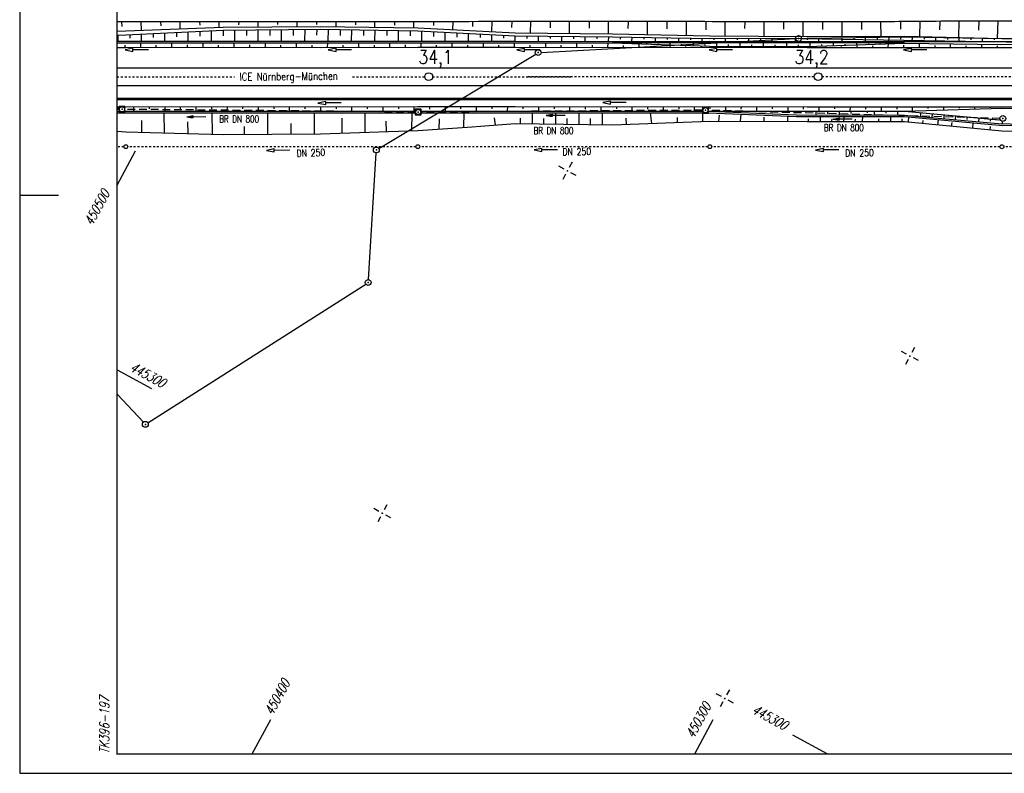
# Model space of a CAD drawing. Extents: x 0 to 1135, y 0 to 420.
# Tile 1 of 55: x 0 to 253, y 0 to 194. Entities that reach past the tile are written whole.
import ezdxf
from ezdxf.enums import TextEntityAlignment as Align

# ---------------------------------------------------------------- set-up
doc = ezdxf.new("R2010")
doc.units = 0
doc.header["$LTSCALE"] = 2
doc.header["$MEASUREMENT"] = 0
for name, pattern in [('ACAD_ISO03W100', [0.5, 0.25, -0.25]), ('ACAD_ISO10W100W', [0.5, 0.25, -0.25]), ('AUSGEZOGEN', [0]), ('GESTRICH-X2', [1.5, 1, -0.5])]:
    doc.linetypes.add(name, pattern=pattern)
doc.layers.get('0').update_dxf_attribs({"color": 8, "linetype": 'AUSGEZOGEN'})
for name, color, linetype in [('Bahnachse', 7, 'CONTINUOUS'), ('BOESCHG', 8, 'AUSGEZOGEN'), ('Boeschung', 15, 'CONTINUOUS'), ('Boeschungen', 15, 'CONTINUOUS'), ('Dränagesystem', 15, 'CONTINUOUS'), ('Gleisachse', 7, 'CONTINUOUS'), ('GRABEN', 8, 'AUSGEZOGEN'), ('GRENZL-BAB', 7, 'AUSGEZOGEN'), ('GRENZP-BAB', 7, 'AUSGEZOGEN'), ('Kabelanlagen', 15, 'CONTINUOUS'), ('KANAL', 200, 'GESTRICH-X2'), ('NETZ', 250, 'AUSGEZOGEN'), ('PFEIL', 200, 'CONTINUOUS'), ('RAHMEN', 250, 'AUSGEZOGEN'), ('SCHRIFT', 8, 'AUSGEZOGEN'), ('SCHSYMBOL', 200, 'AUSGEZOGEN'), ('TEXTO', 200, 'CONTINUOUS')]:
    doc.layers.add(name, color=color, linetype=linetype)
doc.styles.add('ROMANS', font='romans.shx', dxfattribs={"width": 0.8})

# ---------------------------------------------------------------- blocks, each defined once
blk = doc.blocks.new('IKR')
at = {"color": 0}
for p, q in [((-2.5, 0), (-1, 0)), ((0, 1), (0, 2.5)), ((1, 0), (2.5, 0)), ((0, -2.5), (0, -1))]:
    blk.add_line(p, q, dxfattribs=at)
blk.add_circle((0, 0), 0.05, dxfattribs=at)
blk.add_point((0, 0), dxfattribs=at)
blk = doc.blocks.new('GST')
at = {"color": 0}
blk.add_circle((0, 0), 0.75, dxfattribs=at)
blk.add_point((0, 0), dxfattribs=at)
blk = doc.blocks.new('20')
blk.add_lwpolyline([(-0.75, -0.75), (0.75, -0.75), (0.75, 0.75), (-0.75, 0.75)], close=True)
blk.add_circle((0, 0), 0.676)
blk.add_point((0, 0))
blk = doc.blocks.new('10')
blk.add_blockref('GST', (0, 0))
blk = doc.blocks.new('PFEIL2')
at = {"color": 0}
for p, q in [((0.88, 0), (-2.4, -0.01)), ((0.88, -0.27), (0.88, 0.28)), ((0.88, 0.28), (2.43, 0.01)), ((0.91, 0.27), (0.88, 0.26)), ((0.97, 0.26), (0.88, 0.25)), ((1.02, 0.25), (0.88, 0.23)), ((1.07, 0.24), (0.88, 0.21)), ((1.13, 0.23), (0.88, 0.19)), ((1.18, 0.22), (0.88, 0.17)), ((1.24, 0.21), (0.88, 0.15)), ((1.29, 0.21), (0.88, 0.14)), ((1.34, 0.2), (0.88, 0.12)), ((1.4, 0.19), (0.88, 0.1)), ((1.45, 0.18), (0.88, 0.08)), ((1.51, 0.17), (0.88, 0.06)), ((1.56, 0.16), (0.88, 0.04)), ((1.61, 0.15), (0.88, 0.02)), ((1.67, 0.14), (0.88, 0.01)), ((1.72, 0.13), (0.88, -0.01)), ((1.78, 0.12), (0.88, -0.03)), ((1.83, 0.11), (0.88, -0.05)), ((1.88, 0.1), (0.88, -0.07)), ((1.94, 0.09), (0.88, -0.09)), ((2.05, 0.08), (0.88, -0.12)), ((1.99, 0.08), (0.88, -0.11)), ((2.1, 0.07), (0.88, -0.14)), ((2.15, 0.06), (0.88, -0.16)), ((2.21, 0.05), (0.88, -0.18)), ((2.26, 0.04), (0.88, -0.2)), ((2.32, 0.03), (0.88, -0.22)), ((2.37, 0.02), (0.88, -0.23)), ((2.42, 0.01), (0.88, -0.25)), ((2.43, 0.01), (0.88, -0.27))]:
    blk.add_line(p, q, dxfattribs=at)

msp = doc.modelspace()

# ---------------------------------------------------------------- linework, layer by layer
at = {"layer": 'Bahnachse', "linetype": 'ACAD_ISO10W100W'}
for p, q in [((25, 178.97), (55.13, 178.98)), ((85.48, 178.98), (104.06, 178.98)), ((106.06, 178.98), (141.67, 178.97)), ((130.49, 179), (204.06, 179.01)), ((206.06, 179.01), (304.06, 178.98))]:
    msp.add_line(p, q, dxfattribs=at)
at = {"layer": 'Bahnachse', "linetype": 'Continuous'}
for centre in [(105.06, 178.99), (205.06, 179)]:
    msp.add_circle(centre, 1, dxfattribs=at)
at = {"layer": 'BOESCHG'}
msp.add_lwpolyline([(383.28, 193.13), (312.84, 192.98, -0.003512), (283.39, 193.12, 0.003344), (252.46, 193.28, 0.001917), (231.43, 193.16, -0.002237), (213.39, 193.08, -0.000633), (179.84, 193.11, 0.00068), (148.63, 193.14, 0.000097), (110.73, 193.11, -0.000196), (92, 193.11, -0.000051), (56.72, 193.11, 0.000045), (25, 193.11, 0.000035)], format="xyb", dxfattribs=at)
at = {"layer": 'Boeschung', "linetype": 'Continuous'}
for p, q in [((202.25, 170.1), (227.25, 170.08)), ((227.25, 170.08), (251.52, 167.92)), ((227.25, 170.08), (251.85, 167.89)), ((234.39, 169.47), (234.3, 168.48)), ((227.13, 168.71), (252.49, 166.46)), ((227.16, 169.11), (252.31, 166.88)), ((235.79, 166.65), (236, 167.93)), ((237.39, 169.19), (237.33, 168.34)), ((239.33, 166.31), (239.48, 167.2)), ((240.39, 168.91), (240.28, 167.95)), ((243.33, 168.64), (243.28, 167.99)), ((244.78, 165.78), (244.92, 167.13)), ((246.33, 168.36), (246.25, 167.42)), ((249.33, 168.08), (249.28, 167.58)), ((252.27, 166.91), (277.26, 166.18)), ((252.32, 167.36), (252.32, 166.9)), ((249.26, 165.35), (249.3, 166.19)), ((252.25, 165.06), (277.25, 164.38)), ((252.26, 166.51), (277.25, 165.78))]:
    msp.add_line(p, q, dxfattribs=at)
at = {"layer": 'Boeschungen', "linetype": 'Continuous'}
for p, q in [((26.19, 193.11), (26.23, 191.88)), ((31.28, 190.94), (31.19, 193.11)), ((36.19, 193.11), (36.24, 192.04)), ((41.23, 191.3), (41.19, 193.11)), ((46.19, 193.11), (46.24, 192.2)), ((51.23, 191.66), (51.19, 193.11)), ((56.25, 193.11), (56.24, 192.31)), ((61.23, 191.77), (61.25, 193.11)), ((66.25, 193.11), (66.24, 192.37)), ((71.24, 191.83), (71.25, 193.11)), ((76.25, 193.11), (76.24, 192.38)), ((81.24, 191.84), (81.25, 193.11)), ((86.25, 193.11), (86.24, 192.34)), ((91.23, 191.65), (91.25, 193.11)), ((96.25, 193.11), (96.24, 192.25)), ((101.23, 191.51), (101.25, 193.11)), ((106.3, 193.11), (106.29, 192.11)), ((111.23, 191.07), (111.3, 193.11)), ((116.3, 193.12), (116.29, 191.87)), ((121.23, 190.58), (121.36, 193.12)), ((126.36, 193.13), (126.29, 191.64)), ((131.22, 190.24), (131.25, 193.13)), ((136.25, 193.13), (136.24, 191.55)), ((141.22, 190.1), (141.25, 193.14)), ((146.25, 193.14), (146.24, 191.46)), ((151.22, 189.96), (151.25, 193.14)), ((156.25, 193.14), (156.23, 191.37)), ((161.22, 189.77), (161.25, 193.14)), ((166.25, 193.13), (166.23, 191.28)), ((171.22, 189.58), (171.25, 193.13)), ((176.25, 193.12), (176.23, 190.99)), ((181.22, 189.45), (181.2, 193.11)), ((186.2, 193.1), (186.19, 191.33)), ((191.22, 189.35), (191.2, 193.09)), ((196.2, 193.08), (196.18, 191.16)), ((201.22, 189.31), (201.2, 193.08)), ((206.2, 193.08), (206.18, 191.12)), ((211.22, 189.37), (211.2, 193.08)), ((216.2, 193.08), (216.19, 191.13)), ((221.22, 189.38), (221.2, 193.09)), ((226.2, 193.12), (226.19, 191.19)), ((231.22, 189.34), (231.31, 193.16)), ((236.31, 193.2), (236.24, 191.05)), ((241.22, 189.11), (241.31, 193.24)), ((246.31, 193.26), (246.23, 190.96)), ((251.17, 188.87), (251.31, 193.27)), ((25, 190.71), (27.27, 190.77)), ((25, 189.64), (27.26, 189.72)), ((27.26, 189.72), (52.28, 190.9)), ((27.27, 190.77), (52.28, 191.7)), ((28.27, 189.76), (28.26, 188.91)), ((31.25, 188.09), (31.27, 189.89)), ((34.27, 190.01), (34.26, 189.06)), ((37.25, 188.08), (37.27, 190.18)), ((40.27, 190.31), (40.26, 189.21)), ((43.25, 188.08), (43.27, 190.48)), ((46.27, 190.6), (46.26, 189.35)), ((49.25, 188.08), (49.27, 190.73)), ((52.28, 190.9), (52.26, 189.5)), ((52.28, 191.7), (77.29, 191.87)), ((52.28, 190.9), (77.28, 191.17)), ((55.25, 188.07), (55.28, 190.92)), ((58.28, 190.94), (58.26, 189.54)), ((61.25, 188.12), (61.28, 191.02)), ((64.28, 191.04), (64.26, 189.54)), ((67.25, 188.11), (67.28, 191.06)), ((70.28, 191.09), (70.27, 189.59)), ((73.25, 188.11), (73.28, 191.16)), ((76.28, 191.18), (76.27, 189.63)), ((77.28, 191.17), (102.28, 190.8)), ((77.29, 191.87), (102.28, 191.5)), ((79.25, 188.11), (79.28, 191.16)), ((82.28, 191.13), (82.27, 189.58)), ((85.25, 188.1), (85.28, 191.05)), ((88.28, 191.03), (88.27, 189.58)), ((91.25, 188.1), (91.28, 191)), ((94.28, 190.92), (94.27, 189.52)), ((97.25, 188.1), (97.28, 190.9)), ((100.28, 190.82), (100.27, 189.47)), ((102.28, 191.5), (127.27, 190.28)), ((102.28, 190.8), (127.27, 189.48)), ((103.25, 188.09), (103.28, 190.74)), ((106.28, 190.61), (106.26, 189.31)), ((109.25, 188.09), (109.27, 190.44)), ((112.27, 190.26), (112.26, 189.16)), ((115.25, 188.08), (115.27, 190.13)), ((118.27, 189.96), (118.26, 189.01)), ((121.25, 188.08), (121.27, 189.78)), ((127.27, 190.28), (152.27, 189.95)), ((152.27, 189.95), (177.27, 189.48)), ((25, 188.12), (27.25, 188.12)), ((25, 187.68), (27.25, 187.72)), ((25.25, 188.09), (25.26, 189.64)), ((27.25, 188.12), (52.25, 188.1)), ((27.25, 187.72), (52.25, 187.7)), ((31.09, 186.54), (31.1, 187.69)), ((39.09, 186.57), (39.1, 187.72)), ((47.09, 186.54), (47.1, 187.69)), ((52.25, 188.1), (77.25, 188.07)), ((52.25, 187.7), (77.25, 187.67)), ((55.09, 186.52), (55.1, 187.67)), ((59.09, 186.54), (59.09, 187.14)), ((63.09, 186.55), (63.1, 187.7)), ((71.09, 186.53), (71.1, 187.68)), ((77.25, 188.07), (102.25, 188.1)), ((77.25, 187.67), (102.25, 187.7)), ((79.09, 186.51), (79.1, 187.71)), ((87.09, 186.54), (87.1, 187.69)), ((95.09, 186.51), (95.1, 187.66)), ((102.25, 188.1), (127.25, 188.08)), ((102.25, 187.7), (127.25, 187.68)), ((103.09, 186.54), (103.1, 187.69)), ((111.09, 186.52), (111.1, 187.67)), ((119.09, 186.5), (119.1, 187.7)), ((124.27, 189.6), (124.26, 188.85)), ((127.09, 186.53), (127.1, 187.68)), ((127.25, 188.08), (127.27, 189.48)), ((127.25, 188.08), (152.25, 188.05)), ((127.25, 187.68), (152.25, 187.65)), ((127.27, 189.48), (152.27, 189.25)), ((130.27, 189.45), (130.26, 188.75)), ((133.25, 188.07), (133.27, 189.42)), ((135.09, 186.51), (135.1, 187.66)), ((136.27, 189.4), (136.26, 188.75)), ((139.25, 188.07), (139.27, 189.37)), ((142.27, 189.34), (142.26, 188.69)), ((143.09, 186.53), (143.1, 187.68)), ((145.25, 188.07), (145.27, 189.32)), ((148.27, 189.29), (148.26, 188.69)), ((151.09, 186.51), (151.1, 187.66)), ((151.25, 188.06), (151.27, 189.26)), ((152.25, 188.05), (177.26, 188.08)), ((161.05, 187.67), (152.25, 187.65)), ((152.25, 187.65), (177.24, 186.78)), ((152.27, 189.25), (177.26, 188.83)), ((154.27, 189.18), (154.26, 188.63)), ((155.05, 187.58), (155.05, 187.68)), ((157.26, 188.06), (157.27, 189.16)), ((158.05, 187.45), (158.05, 187.55)), ((159.09, 186.49), (159.1, 187.44)), ((160.26, 189.08), (160.26, 188.58)), ((185.05, 187.66), (161.05, 187.67)), ((161.05, 187.37), (161.05, 187.67)), ((163.26, 188.05), (163.26, 189.05)), ((164.05, 187.25), (164.05, 187.45)), ((166.26, 189.03), (166.26, 188.53)), ((167.05, 187.12), (167.05, 187.67)), ((169.26, 188.05), (169.26, 188.95)), ((170.05, 187.04), (170.05, 187.34)), ((172.26, 188.92), (172.26, 188.47)), ((173.05, 186.92), (173.05, 187.67)), ((175.26, 188.05), (175.26, 188.85)), ((176.04, 186.84), (176.05, 187.24)), ((177.26, 188.83), (202.26, 188.85)), ((177.26, 188.08), (202.26, 188.05)), ((177.27, 189.48), (202.27, 189.3)), ((178.26, 188.82), (178.26, 188.47)), ((179.04, 186.76), (179.05, 187.66)), ((181.26, 188.04), (181.26, 188.84)), ((182.04, 186.74), (182.05, 187.24)), ((184.26, 188.82), (184.26, 188.47)), ((185.04, 186.76), (185.05, 187.66)), ((209, 187.64), (185.05, 187.66)), ((187.26, 188.04), (187.26, 188.84)), ((188.04, 186.73), (188.05, 187.18)), ((190.26, 188.86), (190.26, 188.46)), ((191.04, 186.75), (191.05, 187.65)), ((193.26, 188.08), (193.26, 188.83)), ((194.04, 186.73), (194.05, 187.18)), ((196.26, 188.86), (196.26, 188.46)), ((197.04, 186.7), (197.05, 187.65)), ((199.26, 188.08), (199.26, 188.88)), ((200.04, 186.72), (200.05, 187.17)), ((202.24, 186.7), (227.25, 187.63)), ((202.26, 188.85), (227.27, 189.23)), ((202.26, 188.85), (202.26, 188.45)), ((202.26, 188.05), (227.26, 188.03)), ((202.27, 189.3), (227.27, 189.43)), ((203.05, 186.75), (203, 187.65)), ((205.26, 188.08), (205.26, 188.93)), ((206.05, 186.87), (206, 187.27)), ((208.27, 188.95), (208.26, 188.5)), ((227.25, 187.63), (209, 187.64)), ((209.05, 186.94), (209, 187.64)), ((211.26, 188.07), (211.27, 188.97)), ((212.05, 187.07), (212, 187.37)), ((214.27, 189.05), (214.26, 188.55)), ((215.05, 187.19), (215, 187.64)), ((215.09, 186.49), (215.1, 187.19)), ((217.26, 188.07), (217.27, 189.07)), ((218.05, 187.31), (218, 187.46)), ((220.27, 189.09), (220.26, 188.59)), ((223.09, 186.52), (223.1, 187.52)), ((223.26, 188.07), (223.27, 189.17)), ((226.27, 189.19), (226.26, 188.64)), ((227.25, 187.63), (252.25, 187.26)), ((227.26, 188.03), (252.26, 188.06)), ((227.27, 189.43), (252.27, 188.81)), ((227.27, 189.23), (252.27, 188.76)), ((229.26, 188.06), (229.27, 189.16)), ((231.09, 186.5), (231.1, 187.6)), ((232.27, 189.14), (232.26, 188.59)), ((235.26, 188.06), (235.27, 189.06)), ((238.27, 189.03), (238.26, 188.53)), ((239.09, 186.47), (239.1, 187.47)), ((241.26, 188.05), (241.27, 188.95)), ((244.27, 188.93), (244.26, 188.48)), ((247.09, 186.5), (247.1, 187.35)), ((247.26, 188.05), (247.27, 188.85)), ((250.27, 188.82), (250.26, 188.42)), ((252.25, 187.26), (277.26, 187.53)), ((252.26, 188.06), (277.26, 187.93)), ((252.27, 188.81), (277.27, 188.68)), ((252.27, 188.76), (277.27, 188.68)), ((25, 186.52), (27.29, 186.52)), ((27.09, 186.52), (27.09, 187.12)), ((29.1, 186.27), (27.1, 185.86)), ((27.1, 185.86), (29.1, 185.47)), ((27.29, 186.52), (52.24, 186.55)), ((29.1, 185.87), (29.1, 186.27)), ((33.1, 185.89), (29.1, 185.87)), ((29.1, 185.47), (29.1, 185.87)), ((35.09, 186.55), (35.09, 187.1)), ((43.09, 186.53), (43.09, 187.13)), ((51.09, 186.56), (51.09, 187.11)), ((52.24, 186.55), (77.24, 186.52)), ((67.09, 186.52), (67.09, 187.12)), ((75.09, 186.54), (75.09, 187.09)), ((77.24, 186.52), (102.24, 186.55)), ((81.26, 186.27), (79.26, 185.85)), ((79.26, 185.85), (81.26, 185.47)), ((81.26, 185.87), (81.26, 186.27)), ((85.26, 185.89), (81.26, 185.87)), ((81.26, 185.47), (81.26, 185.87)), ((83.09, 186.52), (83.09, 187.12)), ((91.09, 186.55), (91.09, 187.1)), ((99.09, 186.53), (99.09, 187.13)), ((102.24, 186.55), (127.24, 186.53)), ((107.09, 186.51), (107.09, 187.11)), ((115.09, 186.54), (115.09, 187.09)), ((123.09, 186.51), (123.1, 187.11)), ((127.24, 186.53), (152.24, 186.5)), ((129.65, 186.26), (127.66, 185.85)), ((127.66, 185.85), (129.66, 185.46)), ((129.66, 185.86), (129.65, 186.26)), ((133.66, 185.88), (129.66, 185.86)), ((129.66, 185.46), (129.66, 185.86)), ((131.09, 186.54), (131.1, 187.09)), ((139.09, 186.52), (139.1, 187.12)), ((152.24, 186.5), (177.24, 186.53)), ((155.09, 186.53), (155.1, 187.03)), ((163.09, 186.51), (163.1, 186.91)), ((167.09, 186.52), (167.1, 187.12)), ((171.09, 186.53), (171.09, 186.73)), ((175.09, 186.5), (175.1, 186.85)), ((179.06, 186.26), (177.06, 185.85)), ((177.06, 185.85), (179.06, 185.46)), ((177.24, 186.78), (202.24, 186.7)), ((177.24, 186.53), (202.24, 186.5)), ((179.06, 185.86), (179.06, 186.26)), ((183.06, 185.88), (179.06, 185.86)), ((179.06, 185.46), (179.06, 185.86)), ((179.09, 186.51), (179.09, 186.66)), ((183.09, 186.53), (183.09, 186.78)), ((187.09, 186.49), (187.09, 186.64)), ((191.09, 186.5), (191.09, 186.75)), ((195.09, 186.52), (195.09, 186.62)), ((199.09, 186.48), (199.09, 186.73)), ((202.24, 186.5), (227.24, 186.48)), ((203.09, 186.5), (203.09, 186.6)), ((207.09, 186.51), (207.1, 186.91)), ((211.09, 186.52), (211.1, 186.77)), ((219.09, 186.5), (219.1, 186.9)), ((229.02, 186.26), (227.02, 185.85)), ((227.02, 185.85), (229.02, 185.46)), ((227.09, 186.48), (227.1, 187.08)), ((227.24, 186.48), (252.25, 186.51)), ((229.02, 185.86), (229.02, 186.26)), ((233.02, 185.88), (229.02, 185.86)), ((229.02, 185.46), (229.02, 185.86)), ((235.09, 186.51), (235.1, 187.01)), ((243.09, 186.49), (243.1, 186.94)), ((251.09, 186.47), (251.1, 186.87)), ((252.25, 186.51), (277.25, 186.48)), ((78.59, 172.62), (76.59, 172.21)), ((76.59, 172.21), (78.59, 171.82)), ((78.59, 172.22), (78.59, 172.62)), ((82.59, 172.24), (78.59, 172.22)), ((78.59, 171.82), (78.59, 172.22)), ((151.76, 172.73), (149.76, 172.32)), ((149.76, 172.32), (151.77, 171.93)), ((151.76, 172.33), (151.76, 172.73)), ((155.76, 172.35), (151.76, 172.33)), ((151.77, 171.93), (151.76, 172.33)), ((25, 171.27), (25.53, 171.27)), ((25, 170.13), (25.53, 170.13)), ((25, 169.72), (28.03, 169.72)), ((25.25, 171.29), (25.24, 170.74)), ((27.04, 171.27), (27.25, 171.27)), ((27.04, 170.12), (28.03, 170.12)), ((27.25, 171.27), (52.25, 171.3)), ((28.03, 170.12), (101.6, 170.1)), ((28.03, 169.72), (101.59, 169.7)), ((29.25, 171.3), (29.24, 170.15)), ((33.25, 171.27), (33.24, 170.72)), ((37.16, 164.55), (37.07, 169.72)), ((37.25, 171.28), (37.24, 170.13)), ((41.25, 171.3), (41.24, 170.7)), ((45.25, 171.31), (45.24, 170.11)), ((49.25, 171.27), (49.25, 170.72)), ((49.51, 164.22), (49.42, 169.72)), ((52.25, 171.3), (77.25, 171.27)), ((53.25, 171.29), (53.24, 170.14)), ((57.25, 171.3), (57.25, 170.7)), ((61.25, 171.27), (61.24, 170.12)), ((63.64, 169.75), (63.64, 164.2)), ((65.25, 171.28), (65.25, 170.73)), ((69.25, 171.3), (69.24, 170.15)), ((73.25, 171.26), (73.25, 170.71)), ((75.64, 169.74), (75.64, 164.29)), ((77.25, 171.27), (77.24, 170.12)), ((77.25, 171.27), (102.25, 171.3)), ((81.25, 171.29), (81.25, 170.69)), ((85.25, 171.3), (85.24, 170.1)), ((88.69, 164.7), (88.77, 169.7)), ((89.25, 171.27), (89.25, 170.72)), ((93.25, 171.28), (93.24, 170.13)), ((97.25, 171.29), (97.25, 170.69)), ((100.71, 165.1), (100.78, 169.7)), ((101.25, 171.26), (101.24, 170.11)), ((102.25, 171.3), (127.25, 171.28)), ((103.01, 170.1), (127.24, 170.13)), ((103.02, 169.7), (127.24, 169.73)), ((105.25, 171.27), (105.25, 170.67)), ((109.25, 171.29), (109.24, 170.14)), ((113.25, 171.25), (113.25, 170.7)), ((114.09, 165.98), (114.15, 169.71)), ((117.25, 171.27), (117.24, 170.12)), ((121.25, 171.28), (121.25, 170.68)), ((125.25, 171.29), (125.24, 170.09)), ((127.24, 170.13), (152.24, 170.1)), ((127.24, 170.13), (152.24, 170.1)), ((127.24, 170.13), (152.24, 170.1)), ((127.24, 169.73), (152.24, 169.7)), ((127.25, 171.28), (152.25, 171.25)), ((129.25, 171.26), (129.25, 170.71)), ((131.64, 169.74), (131.61, 166.84)), ((133.25, 171.27), (133.24, 170.12)), ((137.25, 171.29), (137.25, 170.69)), ((137.64, 169.73), (137.61, 166.78)), ((141.25, 171.25), (141.24, 170.1)), ((143.64, 169.73), (143.61, 166.73)), ((145.25, 171.26), (145.25, 170.66)), ((149.25, 171.28), (149.24, 170.13)), ((149.64, 169.73), (149.61, 166.63)), ((152.24, 170.1), (175.37, 170.08)), ((152.24, 169.7), (175.37, 169.68)), ((152.25, 171.25), (177.26, 171.28)), ((153.25, 171.24), (153.25, 170.69)), ((157.25, 171.26), (157.24, 170.11)), ((161.25, 171.27), (161.25, 170.67)), ((162.34, 166.99), (162.01, 169.69)), ((165.26, 171.29), (165.24, 170.09)), ((169.26, 171.25), (169.25, 170.7)), ((173.26, 171.26), (173.24, 170.11)), ((175.47, 167.51), (175.47, 169.68)), ((176.88, 170.08), (202.25, 170.1)), ((176.88, 169.66), (199.5, 168.74)), ((177.21, 170.08), (199.51, 169.14)), ((177.26, 171.28), (177.25, 170.68)), ((177.26, 171.28), (202.26, 171.25)), ((181.26, 171.24), (181.25, 170.09)), ((185.26, 171.26), (185.25, 170.66)), ((189.26, 171.27), (189.25, 170.12)), ((193.26, 171.23), (193.25, 170.68)), ((197.26, 171.25), (197.25, 170.1)), ((201.26, 171.26), (201.25, 170.66)), ((202.25, 170.1), (227.25, 170.08)), ((202.26, 171.25), (227.26, 171.23)), ((204.45, 170.08), (204.44, 169.12)), ((205.26, 171.23), (205.25, 170.08)), ((207.45, 170.11), (207.44, 169.46)), ((209.26, 171.24), (209.25, 170.69)), ((210.45, 170.08), (210.44, 169.12)), ((213.26, 171.25), (213.25, 170.11)), ((213.45, 170.1), (213.44, 169.56)), ((217.26, 171.27), (217.25, 170.67)), ((217.65, 170.1), (217.64, 169.67)), ((219.45, 170.1), (219.44, 169.2)), ((221.26, 171.23), (221.25, 170.08)), ((222.45, 170.07), (222.44, 169.63)), ((225.26, 171.25), (225.25, 170.65)), ((225.45, 170.1), (225.44, 169.05)), ((227.25, 170.08), (252.25, 170.86)), ((227.26, 171.23), (252.26, 171.26)), ((228.75, 170.12), (228.75, 169.97)), ((229.26, 171.26), (229.25, 170.16)), ((231.39, 169.69), (231.34, 168.74)), ((233.26, 171.23), (233.25, 170.78)), ((237.26, 171.24), (237.25, 170.39)), ((241.26, 171.25), (241.25, 170.85)), ((245.26, 171.22), (245.25, 170.62)), ((249.26, 171.23), (249.26, 170.98)), ((252.25, 170.86), (277.25, 170.18)), ((252.26, 171.26), (277.26, 171.23)), ((31.35, 164.71), (31.37, 167.72)), ((43.28, 164.39), (43.2, 167.38)), ((69.64, 166.99), (69.64, 164.24)), ((82.83, 164.51), (82.81, 168.31)), ((94.22, 164.88), (94.13, 167.54)), ((107.73, 165.53), (107.84, 168.14)), ((118.31, 166.31), (127.26, 166.93)), ((122.17, 166.57), (121.98, 168.39)), ((127.26, 166.93), (152.26, 166.6)), ((128.61, 166.91), (128.63, 168.31)), ((134.61, 166.81), (134.63, 168.26)), ((140.61, 166.76), (140.63, 168.26)), ((146.61, 166.7), (146.63, 168.2)), ((152.26, 166.6), (177.27, 167.58)), ((155.88, 166.74), (155.79, 168.31)), ((168.92, 167.25), (168.91, 168.47)), ((177.27, 167.58), (202.27, 167.5)), ((179.55, 167.57), (179.72, 169.07)), ((185.09, 167.55), (185.34, 169.33)), ((191.22, 167.54), (191.22, 168.56)), ((197.27, 167.52), (197.26, 168.83)), ((199.5, 168.74), (227.25, 168.71)), ((199.51, 169.14), (227.25, 169.11)), ((202.27, 167.5), (227.27, 167.48)), ((202.62, 167.5), (202.63, 168.11)), ((205.63, 168.72), (205.62, 167.47)), ((208.62, 167.5), (208.63, 168.18)), ((211.63, 168.69), (211.62, 167.52)), ((214.62, 167.49), (214.63, 168.07)), ((216.43, 168.72), (216.42, 167.49)), ((220.62, 167.49), (220.63, 168.18)), ((223.63, 168.69), (223.62, 167.51)), ((226.62, 167.49), (226.63, 168.11)), ((227.27, 167.48), (252.25, 165.06)), ((228.28, 168.59), (228.19, 167.44)), ((231.93, 167.03), (232.05, 167.75)), ((25, 165), (27.24, 164.82)), ((27.24, 164.82), (52.24, 164.15)), ((57.64, 166.19), (57.64, 164.15)), ((77.24, 164.32), (102.25, 165.15)), ((102.25, 165.15), (116.21, 166.12)), ((116.21, 166.12), (118.31, 166.31)), ((52.24, 164.15), (77.24, 164.32))]:
    msp.add_line(p, q, dxfattribs=at)
at = {"layer": 'Dränagesystem', "linetype": 'ACAD_ISO03W100'}
for p, q in [((26.76, 161), (25, 161)), ((101.76, 160.99), (27.76, 161)), ((176.76, 160.99), (102.76, 160.99)), ((251.76, 160.98), (177.76, 160.99)), ((326.76, 160.98), (252.76, 160.98))]:
    msp.add_line(p, q, dxfattribs=at)
at = {"layer": 'Dränagesystem', "linetype": 'Continuous'}
for p, q in [((65.35, 160.45), (63.36, 160.01)), ((63.36, 160.01), (65.37, 159.65)), ((65.36, 160.05), (65.35, 160.45)), ((69.36, 160.14), (65.36, 160.05)), ((65.37, 159.65), (65.36, 160.05)), ((134.13, 160.56), (132.14, 160.15)), ((132.14, 160.15), (134.14, 159.76)), ((134.14, 160.16), (134.13, 160.56)), ((138.14, 160.18), (134.14, 160.16)), ((134.14, 159.76), (134.14, 160.16)), ((206.41, 160.55), (204.41, 160.14)), ((204.41, 160.14), (206.41, 159.75)), ((206.41, 160.15), (206.41, 160.55)), ((210.41, 160.18), (206.41, 160.15)), ((206.41, 159.75), (206.41, 160.15))]:
    msp.add_line(p, q, dxfattribs=at)
for centre in [(27.26, 161), (102.26, 160.99), (177.26, 160.99), (252.26, 160.98)]:
    msp.add_circle(centre, 0.5, dxfattribs=at)
at = {"layer": 'Gleisachse', "linetype": 'Continuous'}
for p, q in [((25, 181.25), (117.9, 181.24)), ((117.9, 181.24), (217.89, 181.23)), ((194.36, 181.23), (294.36, 181.23)), ((25, 176.75), (117.9, 176.74)), ((117.9, 176.74), (174.8, 176.74)), ((174.8, 176.74), (194.36, 176.73)), ((176.3, 176.74), (198.33, 176.73)), ((194.36, 176.73), (347.29, 176.72))]:
    msp.add_line(p, q, dxfattribs=at)
at = {"layer": 'GRABEN', "linetype": 'Continuous'}
for p, q in [((221, 187.44), (221, 187.64)), ((147.09, 186.5), (147.1, 187.1)), ((202.25, 170.1), (227.25, 170.08))]:
    msp.add_line(p, q, dxfattribs=at)
at = {"layer": 'GRENZL-BAB'}
for p, q in [((133.92, 185.21), (199.29, 188.76)), ((200.79, 188.78), (259.87, 187.81)), ((92.24, 160.55), (132.53, 184.78)), ((89.55, 126.86), (91.56, 159.41)), ((32.9, 90.06), (88.87, 125.71)), ((25, 97.44), (31.76, 90.2))]:
    msp.add_line(p, q, dxfattribs=at)
at = {"layer": 'Kabelanlagen', "linetype": 'Continuous'}
for p, q in [((25, 173.5), (117.9, 173.49)), ((25, 173.1), (117.9, 173.09)), ((117.9, 173.49), (198.33, 173.48)), ((117.9, 173.09), (198.33, 173.08)), ((194.36, 173.48), (347.29, 173.47)), ((194.36, 173.08), (347.29, 173.07))]:
    msp.add_line(p, q, dxfattribs=at)
at = {"layer": 'KANAL'}
for p, q in [((25.61, 170.54), (25, 170.49)), ((101.67, 169.91), (26.96, 170.59)), ((175.45, 170.36), (103.02, 169.9)), ((251.76, 168.27), (176.8, 170.34))]:
    msp.add_line(p, q, dxfattribs=at)
at = {"layer": 'NETZ'}
for p, q in [((25.02, 151.1), (29.78, 159.9)), ((59.71, 5.02), (64.47, 13.82)), ((173.39, 5.02), (178.15, 13.82)), ((207.4, 5.02), (198.6, 9.78))]:
    msp.add_line(p, q, dxfattribs=at)
at = {"layer": 'RAHMEN'}
for p, q in [((0, 420), (0, 0)), ((0, 148.5), (10, 148.5)), ((25.02, 103.64), (33.82, 98.89)), ((0, 0), (950, 0))]:
    msp.add_line(p, q, dxfattribs=at)
at = {"layer": 'RAHMEN', "const_width": 0.35}
msp.add_lwpolyline([(25, 5), (1130, 5), (1130, 415), (25, 415), (25, 5)], dxfattribs=at)

# ---------------------------------------------------------------- block references
at = {"layer": 'GRENZP-BAB'}
for p in [(200.04, 188.8), (133.17, 185.17), (91.6, 160.16), (89.5, 126.11), (32.27, 89.66)]:
    msp.add_blockref('GST', p, dxfattribs=at)
at = {"layer": 'NETZ', "rotation": 151.5965}
for p in [(140.69, 154.78), (228.66, 107.21), (93.13, 66.81), (181.09, 19.25)]:
    msp.add_blockref('IKR', p, dxfattribs=at)
at = {"layer": 'PFEIL', "rotation": 180.1419354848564}
for p in [(45.38, 168.71), (137.67, 169.07), (211.37, 168.12)]:
    msp.add_blockref('PFEIL2', p, dxfattribs=at)
at = {"layer": 'SCHSYMBOL', "rotation": 359.9754354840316}
for name, p in [('20', (26.28, 170.6)), ('20', (102.35, 169.9)), ('20', (176.13, 170.36)), ('10', (252.51, 168.25))]:
    msp.add_blockref(name, p, dxfattribs=at)

# ---------------------------------------------------------------- texts
at = {"layer": 'Bahnachse', "linetype": 'Continuous', "style": 'ROMANS', "width": 0.8337}
for s, oblique, p in [('34,1', 0, (102.43, 182.32)), ('34,2', 360, (199.01, 182.26))]:
    msp.add_text(s, height=3.5, rotation=359.9965, dxfattribs=dict(at, oblique=oblique)).set_placement(p)
at = {"layer": 'Dränagesystem', "linetype": 'Continuous', "style": 'ROMANS', "width": 0.8}
for rotation, oblique, p in [(1.9965, 0, (71.15, 158.38)), (0.9965, 0, (139.43, 158.76)), (0.9965, 360, (212.04, 158.43))]:
    msp.add_text('DN 250', height=1.8, rotation=rotation, dxfattribs=dict(at, oblique=oblique)).set_placement(p)
at = {"layer": 'NETZ', "style": 'ROMANS', "oblique": 16.6, "width": 0.75}
for s, rotation, p in [('450500', 61.5965, (18.63, 140.48)), ('445300', 331.5965, (28.07, 103.57)), ('450400', 61.5965, (64.94, 14.7)), ('450300', 61.5965, (173.1, 8.75)), ('445300', 331.5965, (187.82, 15.6))]:
    msp.add_text(s, height=2.5, rotation=rotation, dxfattribs=at).set_placement(p)
at = {"layer": 'RAHMEN', "style": 'ROMANS', "oblique": 16.6, "width": 0.75}
msp.add_text('TK396-197', height=2.5, rotation=90, dxfattribs=at).set_placement((23, 5))
at = {"layer": 'SCHRIFT', "style": 'ROMANS', "width": 0.8}
msp.add_text('ICE Nürnberg-München', height=2, rotation=0.5101, dxfattribs=at).set_placement((56.49, 177.96))
at = {"layer": 'TEXTO', "style": 'ROMANS', "width": 0.75}
for p in [(56.36, 167.22), (137.1, 164.22), (211.67, 165)]:
    msp.add_text('BR DN 800', height=1.8, rotation=0.1419, dxfattribs=at).set_placement(p, align=Align.CENTER)

doc.saveas('drawing.dxf')
